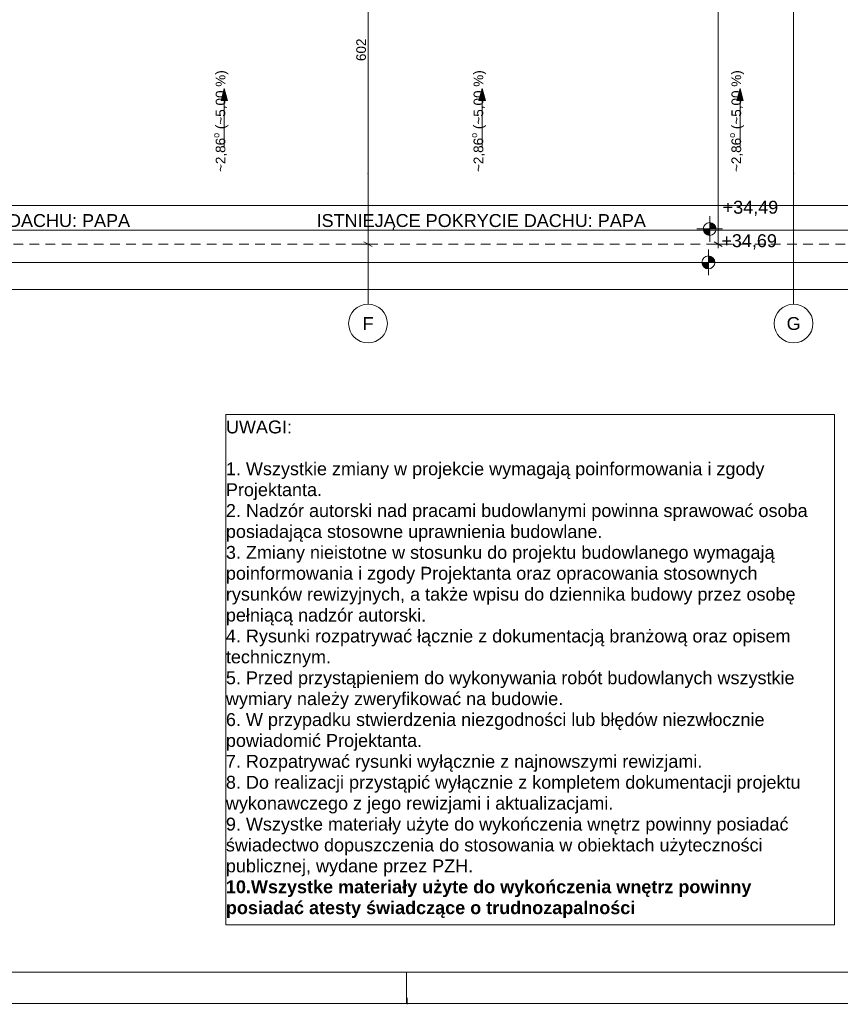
# Paper-space layout 'A-41 RZUT - DACH' of a CAD drawing. Header units: millimetres. Extents: x 0 to 594, y 0 to 450.
# Tile 9 of 15: x 354 to 481, y 0 to 153. Entities that reach past the tile are written whole.
import ezdxf
from ezdxf.xclip import XClip

# ---------------------------------------------------------------- set-up
doc = ezdxf.new("R2010")
doc.units = ezdxf.units.MM
doc.header["$MEASUREMENT"] = 0
doc.header["$XCLIPFRAME"] = 0
doc.linetypes.add('DASHDOTX2', pattern=[1000, 500, -250, 0, -250])
doc.linetypes.add('Przer. długie kreski', pattern=[2.5, 1.5, -1])
for name, color, linetype, lineweight in [('0_Nr_pióra__2', 8, 'Continuous', 13), ('A_dach_Nr_pióra__2', 8, 'Continuous', 13), ('A_wymiary_Nr_pióra__1', 7, 'Continuous', 20), ('A_wymiary_Nr_pióra__2', 8, 'Continuous', 13), ('A_ściany_Nr_pióra__1', 7, 'Continuous', 20), ('A_ściany_Nr_pióra__2', 8, 'Continuous', 13)]:
    doc.layers.add(name, color=color, linetype=linetype, lineweight=lineweight)
for name, color, linetype, lineweight, true_color in [('A_Arkusz_Nr_pióra__255', 7, 'Continuous', 15, 0x242424), ('A_osie_Nr_pióra__16', 7, 'Continuous', 5, 0x0f0f0f), ('A_osie_Nr_pióra__76', 7, 'Continuous', 5, 0x2d2d2d)]:
    doc.layers.add(name, color=color, linetype=linetype, lineweight=lineweight, true_color=true_color)
for name, color, linetype in [('A_dach', 7, 'Continuous'), ('A_podrys', 7, 'Continuous'), ('A_wymiary', 7, 'Continuous')]:
    doc.layers.add(name, color=color, linetype=linetype)
doc.styles.add('STYL_AUTOMATYCZNY_1', font='arial.ttf')
doc.styles.add('STYL_AUTOMATYCZNY_5', font='arial.ttf')

# ---------------------------------------------------------------- blocks, each defined once
blk = doc.blocks.new('Rysunek_1_1', base_point=(-1565.26, -200.27))
at = {"layer": 'A_dach', "linetype": 'Continuous', "lineweight": 13}
for points in [[(385.75, 141.97), (385.25, 140.1), (386.25, 140.1)], [(425.75, 141.97), (425.25, 140.1), (426.25, 140.1)], [(465.75, 141.97), (465.25, 140.1), (466.25, 140.1)]]:
    blk.add_hatch(color=8, dxfattribs=at).paths.add_polyline_path(points)
at = {"layer": 'A_wymiary', "linetype": 'Continuous', "lineweight": 13}
for points in [[(461.04, 120.19), (462.04, 120.19), (461.96, 120.58), (461.75, 120.9), (461.42, 121.12), (461.04, 121.19)], [(461.04, 120.19), (460.04, 120.19), (460.12, 119.81), (460.33, 119.49), (460.66, 119.27), (461.04, 119.19)], [(460.84, 115), (459.84, 115), (459.91, 114.61), (460.13, 114.29), (460.45, 114.07), (460.84, 114)], [(460.84, 115), (461.84, 115), (461.76, 115.38), (461.54, 115.7), (461.22, 115.92), (460.84, 116)]]:
    blk.add_hatch(color=8, dxfattribs=at).paths.add_polyline_path(points)
at = {"layer": 'A_dach_Nr_pióra__2', "color": 8, "linetype": 'Continuous', "lineweight": 13}
for p, q in [((385.75, 141.97), (385.25, 140.1)), ((385.75, 141.97), (386.25, 140.1)), ((425.75, 141.97), (425.25, 140.1)), ((425.75, 141.97), (426.25, 140.1)), ((465.75, 141.97), (465.25, 140.1)), ((465.75, 141.97), (466.25, 140.1)), ((386.25, 140.1), (385.25, 140.1)), ((385.75, 133.05), (385.75, 140.1)), ((426.25, 140.1), (425.25, 140.1)), ((425.75, 133.05), (425.75, 140.1)), ((466.25, 140.1), (465.25, 140.1)), ((465.75, 133.05), (465.75, 140.1))]:
    blk.add_line(p, q, dxfattribs=at)
at = {"layer": 'A_osie_Nr_pióra__16', "color": 250, "linetype": 'DASHDOTX2', "lineweight": 5, "true_color": 0x0f0f0f}
for p, q in [((408.04, 328.26), (408.04, 128.77)), ((474.04, 328.26), (474.04, 128.77)), ((408.04, 128.77), (408.04, 108.52)), ((474.04, 128.77), (474.04, 108.52)), ((548.35, 123.82), (79.73, 123.82))]:
    blk.add_line(p, q, dxfattribs=at)
for p in [(408.04, 128.77), (408.04, 128.77), (474.04, 128.77), (474.04, 128.77)]:
    blk.add_point(p, dxfattribs=at)
at = {"layer": 'A_osie_Nr_pióra__76', "color": 250, "linetype": 'Continuous', "lineweight": 5, "true_color": 0x2d2d2d}
for centre in [(408.04, 105.52), (474.04, 105.52)]:
    blk.add_circle(centre, 3, dxfattribs=at)
at = {"layer": 'A_wymiary_Nr_pióra__1', "color": 7, "linetype": 'Continuous', "lineweight": 20}
for p, q in [((407.41, 118.2), (408.66, 117.48)), ((461.72, 118.2), (462.97, 117.48))]:
    blk.add_line(p, q, dxfattribs=at)
at = {"layer": 'A_wymiary_Nr_pióra__2', "color": 8, "linetype": 'Continuous', "lineweight": 13}
for p, q in [((462.34, 117.84), (462.34, 197)), ((408.04, 117.84), (408.04, 178.07)), ((461.04, 118.19), (461.04, 122.19)), ((459.04, 120.19), (463.04, 120.19)), ((408.97, 117.84), (407.1, 117.84)), ((408.04, 117.23), (408.04, 117.84)), ((463.28, 117.84), (461.41, 117.84)), ((462.34, 117.23), (462.34, 117.84)), ((460.84, 113), (460.84, 117)), ((458.84, 115), (462.84, 115)), ((75.2, 110.78), (543.6, 110.78))]:
    blk.add_line(p, q, dxfattribs=at)
for centre in [(461.04, 120.19), (460.84, 115)]:
    blk.add_circle(centre, 1, dxfattribs=at)
at = {"layer": 'A_ściany_Nr_pióra__1', "color": 7, "linetype": 'Continuous', "lineweight": 20, "flags": 128}
for points in [[(80.2, 245.39), (80.2, 333.62), (538.6, 333.62), (538.6, 246.48), (537.1, 246.48), (537.1, 208.81), (538.6, 208.81), (538.6, 120), (80.2, 120), (80.2, 208.19)], [(543.6, 226.35), (543.6, 115), (75.2, 115), (75.2, 256.98)]]:
    blk.add_lwpolyline(points, dxfattribs=at)
at = {"layer": 'A_ściany_Nr_pióra__2', "color": 8, "linetype": 'Przer. długie kreski', "lineweight": 13, "flags": 128}
blk.add_lwpolyline([(541.03, 226.35), (541.03, 117.84), (78.25, 117.84), (78.25, 208.19)], dxfattribs=at)
at = {"layer": 'A_dach_Nr_pióra__2', "color": 8, "linetype": 'Continuous', "lineweight": 13, "char_height": 1.5, "attachment_point": 5, "rotation": 90, "style": 'STYL_AUTOMATYCZNY_1'}
for insert in [(385.17, 136.92), (425.17, 136.92), (465.17, 136.92)]:
    blk.add_mtext('\\A1;{\\pqc;\\fArial|b0|i0|c238|p0;\\W1.000000;~2,86\\fArial|b0|i0|c238|p0;\\W1.000000;\\A1{\\H.66x;\\So^  ;}\\fArial|b0|i0|c238|p0;\\W1.000000; (~5,00 %)}', dxfattribs=dict(at, insert=insert))
at = {"layer": 'A_dach_Nr_pióra__2', "color": 8, "linetype": 'Continuous', "lineweight": 13, "char_height": 2, "attachment_point": 5, "style": 'STYL_AUTOMATYCZNY_1'}
for insert in [(345.6, 121.2), (425.6, 121.2)]:
    blk.add_mtext('\\A1;{\\pqc;\\fArial|b0|i0|c238|p0;\\W1.000000;ISTNIEJĄCE POKRYCIE DACHU: PAPA}', dxfattribs=dict(at, insert=insert))
at = {"layer": 'A_osie_Nr_pióra__76', "color": 250, "linetype": 'Continuous', "lineweight": 5, "true_color": 0x2d2d2d, "char_height": 2, "attachment_point": 1, "style": 'STYL_AUTOMATYCZNY_1'}
for s, insert in [('\\A1;{\\pql;\\pt0;\\fArial|b0|i0|c238|p0;\\W1.000000;F}', (407.2, 106.52)), ('\\A1;{\\pql;\\pt0;\\fArial|b0|i0|c238|p0;\\W1.000000;G}', (472.97, 106.52))]:
    blk.add_mtext(s, dxfattribs=dict(at, insert=insert))
at = {"layer": 'A_wymiary_Nr_pióra__1', "color": 7, "linetype": 'Continuous', "lineweight": 20, "insert": (407.74, 146.24), "char_height": 1.5, "width": 3.4323, "attachment_point": 7, "rotation": 90, "style": 'STYL_AUTOMATYCZNY_5'}
blk.add_mtext('\\A1;{\\pql;\\fArial|b0|i0|c238|p0;\\W1.000000;602}', dxfattribs=at)
at = {"layer": 'A_wymiary_Nr_pióra__2', "color": 8, "linetype": 'Continuous', "lineweight": 13, "char_height": 2, "width": 8.4656, "attachment_point": 7, "style": 'STYL_AUTOMATYCZNY_5'}
for s, insert in [('\\A1;{\\pql;\\fArial|b0|i0|c238|p0;\\W1.000000;+34,49}', (463.04, 122.19)), ('\\A1;{\\pql;\\fArial|b0|i0|c238|p0;\\W1.000000;+34,69}', (462.84, 117))]:
    blk.add_mtext(s, dxfattribs=dict(at, insert=insert))

psp = doc.layouts.new('A-41 RZUT - DACH')

# ---------------------------------------------------------------- linework, layer by layer
at = {"layer": '0_Nr_pióra__2', "color": 8, "linetype": 'Continuous', "lineweight": 13, "flags": 128}
psp.add_lwpolyline([(386, 91.43), (480.42, 91.43), (480.42, 12.24), (386, 12.24)], close=True, dxfattribs=at)
at = {"layer": 'A_Arkusz_Nr_pióra__255', "color": 250, "linetype": 'Continuous', "lineweight": 15, "true_color": 0x242424}
for p, q in [((589.1, 4.9), (29.9, 4.9)), ((414, 0), (414, 4.9)), ((414.1, -0.1), (414.1, 0.9))]:
    psp.add_line(p, q, dxfattribs=at)
at = {"layer": 'A_Arkusz_Nr_pióra__255', "color": 250, "linetype": 'Continuous', "lineweight": 15, "true_color": 0x242424, "flags": 128}
psp.add_lwpolyline([(0, 450), (594, 450), (594, 0), (0, 0)], close=True, dxfattribs=at)

# ---------------------------------------------------------------- block references
at = {"layer": 'A_podrys', "color": 37, "linetype": 'Continuous', "lineweight": 5, "true_color": 0x656532}
ref = psp.add_blockref('Rysunek_1_1', (-1565.26, -200.27), dxfattribs=at)
XClip(ref).set_block_clipping_path([(53.4800267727, 102.5155578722), (574.6037730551, 428.4968918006)])

# ---------------------------------------------------------------- texts
at = {"layer": '0_Nr_pióra__2', "color": 8, "linetype": 'Continuous', "lineweight": 13, "insert": (386, 90.47), "char_height": 2, "width": 93.4245, "attachment_point": 1, "line_spacing_factor": 0.972584, "style": 'STYL_AUTOMATYCZNY_1'}
psp.add_mtext('\\A1;{\\pql;\\fArial|b0|i0|c238|p0;\\W1.000000;UWAGI:\\P\\pql;\\fArial|b0|i0|c238|p0;\\W1.000000;\\P\\pql;\\fArial|b0|i0|c238|p0;\\W1.000000;1. Wszystkie zmiany w projekcie wymagają poinformowania i zgody Projektanta.\\P\\pql;\\fArial|b0|i0|c238|p0;\\W1.000000;2. Nadzór autorski nad pracami budowlanymi powinna sprawować osoba posiadająca stosowne uprawnienia budowlane.\\P\\pql;\\fArial|b0|i0|c238|p0;\\W1.000000;3. Zmiany nieistotne w stosunku do projektu budowlanego wymagają poinformowania i zgody Projektanta oraz opracowania stosownych rysunków rewizyjnych, a także wpisu do dziennika budowy przez osobę pełniącą nadzór autorski.\\P\\pql;\\fArial|b0|i0|c238|p0;\\W1.000000;4. Rysunki rozpatrywać łącznie z dokumentacją branżową oraz opisem technicznym.\\P\\pql;\\pt3.76365;\\fArial|b0|i0|c238|p0;\\W1.000000;5. Przed przystąpieniem do wykonywania robót budowlanych wszystkie wymiary należy zweryfikować na budowie.\\P\\pql;\\fArial|b0|i0|c238|p0;\\W1.000000;6. W przypadku stwierdzenia niezgodności lub błędów niezwłocznie powiadomić Projektanta.\\P\\pql;\\fArial|b0|i0|c238|p0;\\W1.000000;7. Rozpatrywać rysunki wyłącznie z najnowszymi rewizjami.\\P\\pql;\\fArial|b0|i0|c238|p0;\\W1.000000;8. Do realizacji przystąpić wyłącznie z kompletem dokumentacji projektu wykonawczego z jego rewizjami i aktualizacjami.\\P\\pql;\\fArial|b0|i0|c238|p0;\\W1.000000;9. Wszystke materiały użyte do wykończenia wnętrz powinny posiadać świadectwo dopuszczenia do stosowania w obiektach użyteczności publicznej, wydane przez PZH.\\P\\pql;\\fArial|b1|i0|c238|p0;\\W1.000000;10.Wszystke materiały użyte do wykończenia wnętrz powinny posiadać atesty świadczące o trudnozapalności}', dxfattribs=at)

doc.saveas('drawing.dxf')
